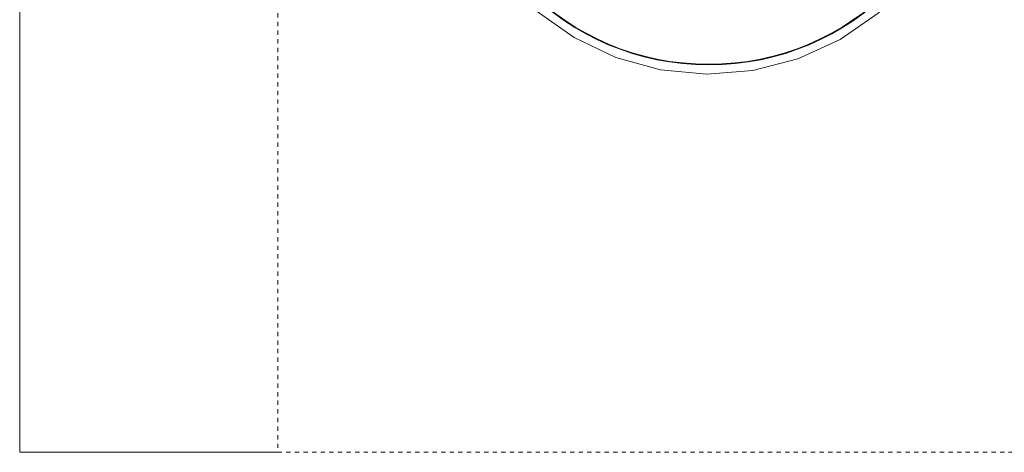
# Model space of a CAD drawing. Header units: inches. Extents: x -703 to 1618, y -188 to 488.
# Tile 12 of 18: x 177 to 200, y 135 to 145. Entities that reach past the tile are written whole.
import ezdxf

# ---------------------------------------------------------------- set-up
doc = ezdxf.new("R2010")
doc.units = ezdxf.units.IN
doc.header["$MEASUREMENT"] = 0
doc.linetypes.add('Dash 1_16_', pattern=[0.125, 0.0625, -0.0625])
doc.layers.add('P-SANR-FIXT', color=6, linetype='Continuous', lineweight=9)

# ---------------------------------------------------------------- blocks, each defined once
blk = doc.blocks.new('SSG_Safety_Station_Shower_Eyewash_PLA_3_ - Default-3066068-Waste and Vent Floor Plan')
at = {"layer": 'P-SANR-FIXT', "color": 11}
for p, q in [((-15, 6), (15, 6)), ((-15, 0), (-15, 6))]:
    blk.add_line(p, q, dxfattribs=at)
at = {"layer": 'P-SANR-FIXT', "color": 11, "linetype": 'Dash 1_16_'}
for p, q in [((15, 0), (-15, 0)), ((-15, 0), (-15, -48))]:
    blk.add_line(p, q, dxfattribs=at)
at = {"layer": 'P-SANR-FIXT', "color": 11, "flags": 128}
blk.add_lwpolyline([(0, -3.812), (-1.074, -3.906), (-2.115, -4.183), (-3.093, -4.637), (-3.978, -5.253), (-4.743, -6.012), (-5.365, -6.892), (-5.826, -7.867), (-6.111, -8.906), (-6.212, -9.98), (-6.126, -11.054), (-5.856, -12.098), (-5.41, -13.079), (-4.8, -13.968), (-4.047, -14.738), (-3.171, -15.367), (-2.2, -15.834), (-1.162, -16.127), (-0.09, -16.236), (0, -16.237)], dxfattribs=at)
at = {"layer": 'P-SANR-FIXT', "color": 11}
for radius in [6.001, 5.986]:
    blk.add_arc((0, -10.025), radius, 90, 270, dxfattribs=at)

msp = doc.modelspace()

# ---------------------------------------------------------------- block references
at = {"layer": 'P-SANR-FIXT', "color": 11, "rotation": 89.9999999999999}
msp.add_blockref('SSG_Safety_Station_Shower_Eyewash_PLA_3_ - Default-3066068-Waste and Vent Floor Plan', (183.099, 149.54), dxfattribs=at)

doc.saveas('drawing.dxf')
